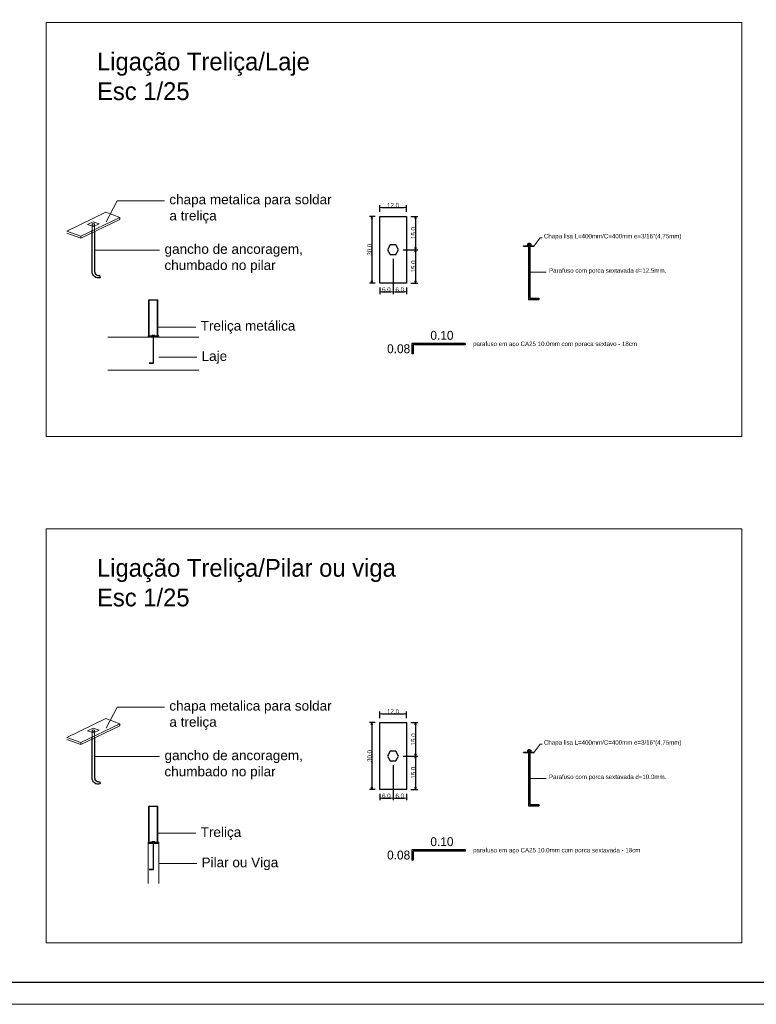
# Model space of a CAD drawing. Header units: millimetres. Extents: x -125 to 300, y 6 to 90.
# Tile 48 of 132: x 80 to 113, y 6 to 50. Entities that reach past the tile are written whole.
import ezdxf

# ---------------------------------------------------------------- set-up
doc = ezdxf.new("R2010")
doc.units = ezdxf.units.MM
doc.layers.get('0').update_dxf_attribs({"lineweight": 0})
for name, color, linetype, lineweight in [('Aux', 7, 'Continuous', 5), ('cota', 1, 'Continuous', 18), ('DT-Forma', 5, 'Continuous', 5), ('HACHURA', 3, 'Continuous', 9), ('LC-Cotas', 7, 'Continuous', 5), ('PISO', 251, 'Continuous', 9), ('TEXTO', 7, 'Continuous', 18), ('Texto carimbo', 7, 'Continuous', 13)]:
    doc.layers.add(name, color=color, linetype=linetype, lineweight=lineweight)
for name, color, linetype in [('DT-ARMADURA', 2, 'Continuous'), ('Ferragens', 14, 'Continuous'), ('MARGINT', 7, 'Continuous'), ('PILARES', 6, 'Continuous')]:
    doc.layers.add(name, color=color, linetype=linetype)
doc.styles.add('tecn', font='arial.ttf')
doc.dimstyles.new('Copy(2) of UM_10.000000', dxfattribs={"dimtxt": 0.2, "dimasz": 0.1, "dimexe": 0.1, "dimexo": 0.2, "dimgap": 0, "dimtad": 1, "dimdec": 1, "dimlfac": 10, "dimzin": 0, "dimdsep": 46, "dimtxsty": 'Standard', "dimblk": 'CLOSEDBLANK', "dimcen": 0.09, "dimdle": 0.1, "dimadec": 1, "dimazin": 2, "dimtfac": 1, "dimtdec": 1, "dimtofl": 0, "dimtmove": 0, "dimatfit": 3, "dimldrblk": 'CLOSEDBLANK', "dimfxl": 0, "dimtolj": 1, "dimarcsym": 0})

# ---------------------------------------------------------------- blocks, each defined once
blk = doc.blocks.new('_ClosedBlank')
at = {"layer": 'PISO', "color": 0, "lineweight": -2}
for p, q in [((-1, 0.17), (0, 0)), ((-1, 0.17), (-1, -0.17)), ((0, 0), (-1, -0.17))]:
    blk.add_line(p, q, dxfattribs=at)
blk = doc.blocks.new('*D344')
at = {"layer": 'Defpoints', "color": 0, "transparency": 16777216}
for p in [(96.388, 18.513), (96.033, 15.513), (96.388, 15.513)]:
    blk.add_point(p, dxfattribs=at)
at = {"layer": 'LC-Cotas', "color": 0, "lineweight": -2, "transparency": 16777216}
for p, q in [((96.188, 18.513), (95.933, 18.513)), ((96.033, 18.413), (96.033, 15.613)), ((96.188, 15.513), (95.933, 15.513))]:
    blk.add_line(p, q, dxfattribs=at)
at = {"layer": 'LC-Cotas', "color": 0, "lineweight": -2, "transparency": 16777216, "xscale": 0.1, "yscale": 0.1, "zscale": 0.1}
for p, rotation in [((96.033, 18.513), 90), ((96.033, 15.513), 270)]:
    blk.add_blockref('_ClosedBlank', p, dxfattribs=dict(at, rotation=rotation))
at = {"layer": 'LC-Cotas', "color": 0, "transparency": 16777216, "insert": (95.933, 17.013), "char_height": 0.2, "attachment_point": 5, "rotation": 90}
blk.add_mtext('\\A1;30.0', dxfattribs=at)
blk = doc.blocks.new('*D345')
at = {"layer": 'Defpoints', "color": 0, "transparency": 16777216}
for p in [(97.588, 18.91), (96.388, 18.513), (97.588, 18.513)]:
    blk.add_point(p, dxfattribs=at)
at = {"layer": 'LC-Cotas', "color": 0, "lineweight": -2, "transparency": 16777216}
for p, q in [((96.388, 18.713), (96.388, 19.01)), ((96.488, 18.91), (97.488, 18.91)), ((97.588, 18.713), (97.588, 19.01))]:
    blk.add_line(p, q, dxfattribs=at)
at = {"layer": 'LC-Cotas', "color": 0, "lineweight": -2, "transparency": 16777216, "xscale": 0.1, "yscale": 0.1, "zscale": 0.1, "rotation": 180}
blk.add_blockref('_ClosedBlank', (96.388, 18.91), dxfattribs=at)
at = {"layer": 'LC-Cotas', "color": 0, "lineweight": -2, "transparency": 16777216, "xscale": 0.1, "yscale": 0.1, "zscale": 0.1}
blk.add_blockref('_ClosedBlank', (97.588, 18.91), dxfattribs=at)
at = {"layer": 'LC-Cotas', "color": 0, "transparency": 16777216, "insert": (96.988, 19.01), "char_height": 0.2, "attachment_point": 5}
blk.add_mtext('\\A1;12.0', dxfattribs=at)
blk = doc.blocks.new('*D346')
at = {"layer": 'Defpoints', "color": 0, "transparency": 16777216}
for p in [(96.988, 16.797), (96.388, 15.513), (96.988, 15.122)]:
    blk.add_point(p, dxfattribs=at)
at = {"layer": 'LC-Cotas', "color": 0, "lineweight": -2, "transparency": 16777216}
for p, q in [((96.988, 16.597), (96.988, 15.022)), ((96.388, 15.313), (96.388, 15.022)), ((96.488, 15.122), (96.888, 15.122))]:
    blk.add_line(p, q, dxfattribs=at)
at = {"layer": 'LC-Cotas', "color": 0, "lineweight": -2, "transparency": 16777216, "xscale": 0.1, "yscale": 0.1, "zscale": 0.1, "rotation": 180}
blk.add_blockref('_ClosedBlank', (96.388, 15.122), dxfattribs=at)
at = {"layer": 'LC-Cotas', "color": 0, "lineweight": -2, "transparency": 16777216, "xscale": 0.1, "yscale": 0.1, "zscale": 0.1}
blk.add_blockref('_ClosedBlank', (96.988, 15.122), dxfattribs=at)
at = {"layer": 'LC-Cotas', "color": 0, "transparency": 16777216, "insert": (96.688, 15.222), "char_height": 0.2, "attachment_point": 5}
blk.add_mtext('\\A1;6.0', dxfattribs=at)
blk = doc.blocks.new('*D347')
at = {"layer": 'Defpoints', "color": 0, "transparency": 16777216}
for p in [(96.988, 16.797), (97.588, 15.513), (97.588, 15.122)]:
    blk.add_point(p, dxfattribs=at)
at = {"layer": 'LC-Cotas', "color": 0, "lineweight": -2, "transparency": 16777216}
for p, q in [((96.988, 16.597), (96.988, 15.022)), ((97.088, 15.122), (97.488, 15.122)), ((97.588, 15.313), (97.588, 15.022))]:
    blk.add_line(p, q, dxfattribs=at)
at = {"layer": 'LC-Cotas', "color": 0, "lineweight": -2, "transparency": 16777216, "xscale": 0.1, "yscale": 0.1, "zscale": 0.1, "rotation": 180}
blk.add_blockref('_ClosedBlank', (96.988, 15.122), dxfattribs=at)
at = {"layer": 'LC-Cotas', "color": 0, "lineweight": -2, "transparency": 16777216, "xscale": 0.1, "yscale": 0.1, "zscale": 0.1}
blk.add_blockref('_ClosedBlank', (97.588, 15.122), dxfattribs=at)
at = {"layer": 'LC-Cotas', "color": 0, "transparency": 16777216, "insert": (97.288, 15.222), "char_height": 0.2, "attachment_point": 5}
blk.add_mtext('\\A1;6.0', dxfattribs=at)
blk = doc.blocks.new('*D348')
at = {"layer": 'Defpoints', "color": 0, "transparency": 16777216}
for p in [(97.588, 18.513), (97.238, 17.013), (98.003, 17.013)]:
    blk.add_point(p, dxfattribs=at)
at = {"layer": 'LC-Cotas', "color": 0, "lineweight": -2, "transparency": 16777216}
for p, q in [((97.788, 18.513), (98.103, 18.513)), ((98.003, 18.413), (98.003, 17.113)), ((97.438, 17.013), (98.103, 17.013))]:
    blk.add_line(p, q, dxfattribs=at)
at = {"layer": 'LC-Cotas', "color": 0, "lineweight": -2, "transparency": 16777216, "xscale": 0.1, "yscale": 0.1, "zscale": 0.1}
for p, rotation in [((98.003, 18.513), 90), ((98.003, 17.013), 270)]:
    blk.add_blockref('_ClosedBlank', p, dxfattribs=dict(at, rotation=rotation))
at = {"layer": 'LC-Cotas', "color": 0, "transparency": 16777216, "insert": (97.903, 17.763), "char_height": 0.2, "attachment_point": 5, "rotation": 90}
blk.add_mtext('\\A1;15.0', dxfattribs=at)
blk = doc.blocks.new('*D349')
at = {"layer": 'Defpoints', "color": 0, "transparency": 16777216}
for p in [(97.238, 17.013), (97.588, 15.513), (98.003, 15.513)]:
    blk.add_point(p, dxfattribs=at)
at = {"layer": 'LC-Cotas', "color": 0, "lineweight": -2, "transparency": 16777216}
for p, q in [((97.438, 17.013), (98.103, 17.013)), ((98.003, 16.913), (98.003, 15.613)), ((97.788, 15.513), (98.103, 15.513))]:
    blk.add_line(p, q, dxfattribs=at)
at = {"layer": 'LC-Cotas', "color": 0, "lineweight": -2, "transparency": 16777216, "xscale": 0.1, "yscale": 0.1, "zscale": 0.1}
for p, rotation in [((98.003, 17.013), 90), ((98.003, 15.513), 270)]:
    blk.add_blockref('_ClosedBlank', p, dxfattribs=dict(at, rotation=rotation))
at = {"layer": 'LC-Cotas', "color": 0, "transparency": 16777216, "insert": (97.903, 16.263), "char_height": 0.2, "attachment_point": 5, "rotation": 90}
blk.add_mtext('\\A1;15.0', dxfattribs=at)
blk = doc.blocks.new('*D350')
at = {"layer": 'Defpoints', "color": 0, "transparency": 16777216}
for p in [(96.388, 41.274), (96.033, 38.274), (96.388, 38.274)]:
    blk.add_point(p, dxfattribs=at)
at = {"layer": 'LC-Cotas', "color": 0, "lineweight": -2, "transparency": 16777216}
for p, q in [((96.188, 41.274), (95.933, 41.274)), ((96.033, 41.174), (96.033, 38.374)), ((96.188, 38.274), (95.933, 38.274))]:
    blk.add_line(p, q, dxfattribs=at)
at = {"layer": 'LC-Cotas', "color": 0, "lineweight": -2, "transparency": 16777216, "xscale": 0.1, "yscale": 0.1, "zscale": 0.1}
for p, rotation in [((96.033, 41.274), 90), ((96.033, 38.274), 270)]:
    blk.add_blockref('_ClosedBlank', p, dxfattribs=dict(at, rotation=rotation))
at = {"layer": 'LC-Cotas', "color": 0, "transparency": 16777216, "insert": (95.933, 39.774), "char_height": 0.2, "attachment_point": 5, "rotation": 90}
blk.add_mtext('\\A1;30.0', dxfattribs=at)
blk = doc.blocks.new('*D351')
at = {"layer": 'Defpoints', "color": 0, "transparency": 16777216}
for p in [(97.588, 41.671), (96.388, 41.274), (97.588, 41.274)]:
    blk.add_point(p, dxfattribs=at)
at = {"layer": 'LC-Cotas', "color": 0, "lineweight": -2, "transparency": 16777216}
for p, q in [((96.388, 41.474), (96.388, 41.771)), ((96.488, 41.671), (97.488, 41.671)), ((97.588, 41.474), (97.588, 41.771))]:
    blk.add_line(p, q, dxfattribs=at)
at = {"layer": 'LC-Cotas', "color": 0, "lineweight": -2, "transparency": 16777216, "xscale": 0.1, "yscale": 0.1, "zscale": 0.1, "rotation": 180}
blk.add_blockref('_ClosedBlank', (96.388, 41.671), dxfattribs=at)
at = {"layer": 'LC-Cotas', "color": 0, "lineweight": -2, "transparency": 16777216, "xscale": 0.1, "yscale": 0.1, "zscale": 0.1}
blk.add_blockref('_ClosedBlank', (97.588, 41.671), dxfattribs=at)
at = {"layer": 'LC-Cotas', "color": 0, "transparency": 16777216, "insert": (96.988, 41.771), "char_height": 0.2, "attachment_point": 5}
blk.add_mtext('\\A1;12.0', dxfattribs=at)
blk = doc.blocks.new('*D352')
at = {"layer": 'Defpoints', "color": 0, "transparency": 16777216}
for p in [(96.988, 39.558), (96.388, 38.274), (96.988, 37.883)]:
    blk.add_point(p, dxfattribs=at)
at = {"layer": 'LC-Cotas', "color": 0, "lineweight": -2, "transparency": 16777216}
for p, q in [((96.988, 39.358), (96.988, 37.783)), ((96.388, 38.074), (96.388, 37.783)), ((96.488, 37.883), (96.888, 37.883))]:
    blk.add_line(p, q, dxfattribs=at)
at = {"layer": 'LC-Cotas', "color": 0, "lineweight": -2, "transparency": 16777216, "xscale": 0.1, "yscale": 0.1, "zscale": 0.1, "rotation": 180}
blk.add_blockref('_ClosedBlank', (96.388, 37.883), dxfattribs=at)
at = {"layer": 'LC-Cotas', "color": 0, "lineweight": -2, "transparency": 16777216, "xscale": 0.1, "yscale": 0.1, "zscale": 0.1}
blk.add_blockref('_ClosedBlank', (96.988, 37.883), dxfattribs=at)
at = {"layer": 'LC-Cotas', "color": 0, "transparency": 16777216, "insert": (96.688, 37.983), "char_height": 0.2, "attachment_point": 5}
blk.add_mtext('\\A1;6.0', dxfattribs=at)
blk = doc.blocks.new('*D353')
at = {"layer": 'Defpoints', "color": 0, "transparency": 16777216}
for p in [(96.988, 39.558), (97.588, 38.274), (97.588, 37.883)]:
    blk.add_point(p, dxfattribs=at)
at = {"layer": 'LC-Cotas', "color": 0, "lineweight": -2, "transparency": 16777216}
for p, q in [((96.988, 39.358), (96.988, 37.783)), ((97.588, 38.074), (97.588, 37.783)), ((97.088, 37.883), (97.488, 37.883))]:
    blk.add_line(p, q, dxfattribs=at)
at = {"layer": 'LC-Cotas', "color": 0, "lineweight": -2, "transparency": 16777216, "xscale": 0.1, "yscale": 0.1, "zscale": 0.1, "rotation": 180}
blk.add_blockref('_ClosedBlank', (96.988, 37.883), dxfattribs=at)
at = {"layer": 'LC-Cotas', "color": 0, "lineweight": -2, "transparency": 16777216, "xscale": 0.1, "yscale": 0.1, "zscale": 0.1}
blk.add_blockref('_ClosedBlank', (97.588, 37.883), dxfattribs=at)
at = {"layer": 'LC-Cotas', "color": 0, "transparency": 16777216, "insert": (97.288, 37.983), "char_height": 0.2, "attachment_point": 5}
blk.add_mtext('\\A1;6.0', dxfattribs=at)
blk = doc.blocks.new('*D354')
at = {"layer": 'Defpoints', "color": 0, "transparency": 16777216}
for p in [(97.588, 41.274), (97.238, 39.774), (98.003, 39.774)]:
    blk.add_point(p, dxfattribs=at)
at = {"layer": 'LC-Cotas', "color": 0, "lineweight": -2, "transparency": 16777216}
for p, q in [((97.788, 41.274), (98.103, 41.274)), ((98.003, 41.174), (98.003, 39.874)), ((97.438, 39.774), (98.103, 39.774))]:
    blk.add_line(p, q, dxfattribs=at)
at = {"layer": 'LC-Cotas', "color": 0, "lineweight": -2, "transparency": 16777216, "xscale": 0.1, "yscale": 0.1, "zscale": 0.1}
for p, rotation in [((98.003, 41.274), 90), ((98.003, 39.774), 270)]:
    blk.add_blockref('_ClosedBlank', p, dxfattribs=dict(at, rotation=rotation))
at = {"layer": 'LC-Cotas', "color": 0, "transparency": 16777216, "insert": (97.903, 40.524), "char_height": 0.2, "attachment_point": 5, "rotation": 90}
blk.add_mtext('\\A1;15.0', dxfattribs=at)
blk = doc.blocks.new('*D355')
at = {"layer": 'Defpoints', "color": 0, "transparency": 16777216}
for p in [(97.238, 39.774), (97.588, 38.274), (98.003, 38.274)]:
    blk.add_point(p, dxfattribs=at)
at = {"layer": 'LC-Cotas', "color": 0, "lineweight": -2, "transparency": 16777216}
for p, q in [((97.438, 39.774), (98.103, 39.774)), ((98.003, 39.674), (98.003, 38.374)), ((97.788, 38.274), (98.103, 38.274))]:
    blk.add_line(p, q, dxfattribs=at)
at = {"layer": 'LC-Cotas', "color": 0, "lineweight": -2, "transparency": 16777216, "xscale": 0.1, "yscale": 0.1, "zscale": 0.1}
for p, rotation in [((98.003, 39.774), 90), ((98.003, 38.274), 270)]:
    blk.add_blockref('_ClosedBlank', p, dxfattribs=dict(at, rotation=rotation))
at = {"layer": 'LC-Cotas', "color": 0, "transparency": 16777216, "insert": (97.903, 39.024), "char_height": 0.2, "attachment_point": 5, "rotation": 90}
blk.add_mtext('\\A1;15.0', dxfattribs=at)

msp = doc.modelspace()

# ---------------------------------------------------------------- linework, layer by layer
at = {"ltscale": 2}
for p, q in [((84.08347, 41.03265), (84.57863, 41.97556)), ((84.57863, 41.97556), (86.70834, 41.97556)), ((83.56763, 39.74852), (86.48944, 39.74852)), ((84.78031, 39.74852), (84.78031, 39.74852)), ((86.40887, 36.29955), (88.118, 36.29955)), ((86.44887, 34.9371), (88.158, 34.9371)), ((84.08347, 18.27167), (84.57863, 19.21458)), ((84.57863, 19.21458), (86.70834, 19.21458)), ((83.56763, 16.98754), (86.48944, 16.98754)), ((84.78031, 16.98754), (84.78031, 16.98754)), ((86.40887, 13.53856), (88.118, 13.53856)), ((86.44887, 12.17612), (88.158, 12.17612))]:
    msp.add_line(p, q, dxfattribs=at)
at = {"layer": 'Aux'}
msp.add_lwpolyline([(27.14143, 5.85156), (146.04142, 5.85156), (146.04142, 89.95156), (27.14143, 89.95156)], close=True, dxfattribs=at)
at = {"layer": 'DT-ARMADURA'}
for p, q in [((86.01687, 35.90355), (86.01687, 37.51563)), ((86.40087, 35.90355), (86.40087, 37.51563)), ((86.27056, 35.91493), (86.14719, 35.91493)), ((86.14719, 35.91493), (86.14719, 35.89955)), ((86.14719, 35.89955), (86.14719, 35.89955)), ((86.14719, 35.89955), (86.2063, 35.89955)), ((86.2063, 35.89955), (86.2063, 35.89955)), ((86.2063, 35.89955), (86.2063, 35.89955)), ((86.2063, 35.89955), (86.2063, 34.6782)), ((86.21144, 34.67306), (86.21144, 35.89955)), ((86.21144, 35.89955), (86.27056, 35.89955)), ((86.27056, 35.89955), (86.27056, 35.91493)), ((86.2063, 34.6782), (86.01441, 34.6782)), ((86.01441, 34.6782), (86.01441, 34.67306)), ((86.01441, 34.67306), (86.21144, 34.67306)), ((86.01687, 13.14256), (86.01687, 14.75464)), ((86.40087, 13.14256), (86.40087, 14.75464)), ((86.27056, 13.15395), (86.14719, 13.15395)), ((86.14719, 13.15395), (86.14719, 13.13856)), ((86.14719, 13.13856), (86.14719, 13.13856)), ((86.14719, 13.13856), (86.2063, 13.13856)), ((86.2063, 13.13856), (86.2063, 13.13856)), ((86.2063, 13.13856), (86.2063, 13.13856)), ((86.2063, 13.13856), (86.2063, 11.91721)), ((86.21144, 11.91208), (86.21144, 13.13856)), ((86.21144, 13.13856), (86.27056, 13.13856)), ((86.27056, 13.13856), (86.27056, 13.15395)), ((86.2063, 11.91721), (86.01441, 11.91721)), ((86.01441, 11.91721), (86.01441, 11.91208)), ((86.01441, 11.91208), (86.21144, 11.91208))]:
    msp.add_line(p, q, dxfattribs=at)
for points in [[(83.45577, 40.10241), (83.45577, 40.63717)], [(83.56763, 40.59616), (83.56763, 39.74852)], [(83.45577, 17.34142), (83.45577, 17.87618)], [(83.56763, 17.83518), (83.56763, 16.98754)]]:
    msp.add_lwpolyline(points, dxfattribs=at)
for points in [[(83.56763, 40.07854), (83.56763, 38.78881, 0.49484993), (83.78302, 38.62448), (83.81257, 38.51658, -0.49484993), (83.45577, 38.78881), (83.45577, 40.10241)], [(83.56763, 17.31756), (83.56763, 16.02783, 0.49484993), (83.78302, 15.86349), (83.81257, 15.7556, -0.49484993), (83.45577, 16.02783), (83.45577, 17.34142)]]:
    msp.add_lwpolyline(points, format="xyb", dxfattribs=at)
at = {"layer": 'DT-Forma'}
for p, q in [((82.31824, 40.60857), (84.07432, 41.45596)), ((82.94592, 40.37849), (84.702, 41.22589)), ((84.07432, 41.45596), (84.702, 41.22589)), ((84.702, 41.13669), (84.702, 41.22589)), ((82.94592, 40.28929), (84.702, 41.13669)), ((82.31824, 40.60857), (82.94592, 40.37849)), ((82.31824, 40.51936), (82.94592, 40.28929)), ((82.94592, 40.28929), (82.94592, 40.37849)), ((84.16875, 35.83716), (85.96887, 35.83716)), ((85.96887, 35.83716), (86.44887, 35.83716)), ((86.44887, 35.83716), (88.249, 35.83716)), ((84.16875, 34.3628), (88.249, 34.3628)), ((82.31824, 17.84758), (84.07432, 18.69498)), ((84.07432, 18.69498), (84.702, 18.46491)), ((82.94592, 17.61751), (84.702, 18.46491)), ((82.94592, 17.52831), (84.702, 18.37571)), ((84.702, 18.37571), (84.702, 18.46491)), ((82.31824, 17.84758), (82.94592, 17.61751)), ((82.31824, 17.75838), (82.94592, 17.52831)), ((82.94592, 17.52831), (82.94592, 17.61751)), ((85.96887, 11.27605), (85.96887, 13.07618)), ((85.96887, 13.07618), (86.44887, 13.07618)), ((86.44887, 13.07618), (86.44887, 11.27605))]:
    msp.add_line(p, q, dxfattribs=at)
at = {"layer": 'DT-Forma', "color": 1}
for p, q in [((86.44887, 35.89955), (85.96887, 35.89955)), ((85.96887, 35.89955), (85.96887, 35.83716)), ((86.44887, 35.83716), (86.44887, 35.89955)), ((85.96887, 35.83716), (86.44887, 35.83716)), ((86.44887, 13.13856), (85.96887, 13.13856)), ((85.96887, 13.13856), (85.96887, 13.07618)), ((85.96887, 13.07618), (86.44887, 13.07618)), ((86.44887, 13.07618), (86.44887, 13.13856))]:
    msp.add_line(p, q, dxfattribs=at)
for points in [[(83.76757, 40.93159), (83.50604, 41.02746), (83.25517, 40.9064), (83.5167, 40.81054)], [(83.76757, 18.17061), (83.50604, 18.26648), (83.25517, 18.14542), (83.5167, 18.04955)]]:
    msp.add_lwpolyline(points, close=True, dxfattribs=at)
for centre in [(83.51012, 40.91723), (83.51012, 18.15624)]:
    msp.add_ellipse(centre, major_axis=(-0.05753, 0), ratio=0.6, dxfattribs=at)
at = {"layer": 'Ferragens'}
for p, q in [((96.38822, 41.27425), (97.58822, 41.27425)), ((96.38822, 38.27425), (96.38822, 41.27425)), ((97.58822, 41.27425), (97.58822, 38.27425)), ((102.86044, 39.95157), (103.34044, 39.95157)), ((102.86044, 39.93157), (102.86044, 39.95157)), ((102.86044, 39.93157), (103.34044, 39.93157)), ((103.03034, 40.03157), (103.19034, 40.03157)), ((103.03034, 40.03157), (103.03034, 39.95157)), ((103.07034, 40.03157), (103.07034, 39.95157)), ((103.07834, 40.07157), (103.07834, 40.03157)), ((103.07834, 40.07157), (103.14234, 40.07157)), ((103.07834, 40.07157), (103.14234, 40.07157)), ((103.07834, 40.07157), (103.14234, 40.07157)), ((103.07834, 40.07157), (103.14234, 40.07157)), ((103.07834, 39.93157), (103.07834, 37.53157)), ((103.11034, 40.03157), (103.11034, 39.95157)), ((103.14234, 40.07157), (103.14234, 40.03157)), ((103.14234, 39.93157), (103.14234, 37.59557)), ((103.15034, 40.03157), (103.15034, 39.95157)), ((103.19034, 40.03157), (103.19034, 39.95157)), ((103.34044, 39.93157), (103.34044, 39.95157)), ((97.58822, 38.27425), (96.38822, 38.27425)), ((103.07834, 37.53157), (103.54234, 37.53157)), ((103.07834, 37.53151), (103.14234, 37.53151)), ((103.14234, 37.59557), (103.54234, 37.59557)), ((103.54234, 37.59557), (103.54234, 37.53157)), ((100.23259, 35.55771), (97.83259, 35.55771)), ((97.83259, 35.55771), (97.83259, 35.09371)), ((100.23259, 35.49371), (97.89659, 35.49371)), ((97.89659, 35.49371), (97.89659, 35.09371)), ((100.23259, 35.55771), (100.23259, 35.49371)), ((97.89659, 35.09371), (97.83259, 35.09371)), ((96.38822, 18.51326), (97.58822, 18.51326)), ((96.38822, 15.51326), (96.38822, 18.51326)), ((97.58822, 18.51326), (97.58822, 15.51326)), ((103.03034, 17.27059), (103.19034, 17.27059)), ((103.03034, 17.27059), (103.03034, 17.19059)), ((103.07034, 17.27059), (103.07034, 17.19059)), ((103.07834, 17.31059), (103.07834, 17.27059)), ((103.07834, 17.31059), (103.14234, 17.31059)), ((103.07834, 17.31059), (103.14234, 17.31059)), ((103.07834, 17.31059), (103.14234, 17.31059)), ((103.07834, 17.31059), (103.14234, 17.31059)), ((103.11034, 17.27059), (103.11034, 17.19059)), ((103.14234, 17.31059), (103.14234, 17.27059)), ((103.15034, 17.27059), (103.15034, 17.19059)), ((103.19034, 17.27059), (103.19034, 17.19059)), ((102.86044, 17.19059), (103.34044, 17.19059)), ((102.86044, 17.17059), (102.86044, 17.19059)), ((102.86044, 17.17059), (103.34044, 17.17059)), ((103.07834, 17.17059), (103.07834, 14.77059)), ((103.14234, 17.17059), (103.14234, 14.83459)), ((103.34044, 17.17059), (103.34044, 17.19059)), ((97.58822, 15.51326), (96.38822, 15.51326)), ((103.07834, 14.77059), (103.54234, 14.77059)), ((103.07834, 14.77053), (103.14234, 14.77053)), ((103.14234, 14.83459), (103.54234, 14.83459)), ((103.54234, 14.83459), (103.54234, 14.77059)), ((100.23259, 12.79673), (97.83259, 12.79673)), ((97.83259, 12.79673), (97.83259, 12.33273)), ((100.23259, 12.73273), (97.89659, 12.73273)), ((97.89659, 12.73273), (97.89659, 12.33273)), ((100.23259, 12.79673), (100.23259, 12.73273)), ((97.89659, 12.33273), (97.83259, 12.33273))]:
    msp.add_line(p, q, dxfattribs=at)
for points in [[(96.86322, 39.99075), (96.73822, 39.77425), (96.86322, 39.55774), (97.11322, 39.55774), (97.23822, 39.77425), (97.11322, 39.99075)], [(96.86322, 17.22977), (96.73822, 17.01326), (96.86322, 16.79676), (97.11322, 16.79676), (97.23822, 17.01326), (97.11322, 17.22977)]]:
    msp.add_lwpolyline(points, close=True, dxfattribs=at)
at = {"layer": 'HACHURA'}
for p, q in [((86.01287, 37.33503), (86.01287, 37.51563)), ((86.01287, 37.51563), (86.40487, 37.51563)), ((86.40487, 37.33503), (86.40487, 37.51563)), ((86.01287, 35.90355), (86.01287, 36.03371)), ((86.01287, 35.90355), (86.14719, 35.90355)), ((86.27056, 35.90355), (86.40487, 35.90355)), ((86.40487, 35.90355), (86.40487, 36.03371)), ((86.01287, 14.57404), (86.01287, 14.75464)), ((86.01287, 14.75464), (86.40487, 14.75464)), ((86.40487, 14.57404), (86.40487, 14.75464)), ((86.01287, 13.14256), (86.01287, 13.27272)), ((86.01287, 13.14256), (86.14719, 13.14256)), ((86.27056, 13.14256), (86.40487, 13.14256)), ((86.40487, 13.14256), (86.40487, 13.27272))]:
    msp.add_line(p, q, dxfattribs=at)
for points in [[(81.38782, 49.98683), (112.66493, 49.98683), (112.66493, 31.37257), (81.38782, 31.37257)], [(81.38782, 27.22585), (112.66493, 27.22585), (112.66493, 8.61159), (81.38782, 8.61159)]]:
    msp.add_lwpolyline(points, close=True, dxfattribs=at)
at = {"layer": 'HACHURA', "ltscale": 2}
for points in [[(83.45577, 40.918), (83.45577, 40.63717)], [(83.56763, 40.918), (83.56763, 40.59616)], [(83.45577, 18.15701), (83.45577, 17.87618)], [(83.56763, 18.15701), (83.56763, 17.83518)]]:
    msp.add_lwpolyline(points, dxfattribs=at)
at = {"layer": 'MARGINT'}
msp.add_lwpolyline([(30.14142, 6.85151), (145.04023, 6.85156), (145.04023, 88.95156), (30.14142, 88.95151)], close=True, dxfattribs=at)
at = {"layer": 'PILARES'}
for p, q in [((86.00887, 35.89955), (86.00887, 37.51963)), ((86.00887, 37.51963), (86.40887, 37.51963)), ((86.40887, 35.89955), (86.40887, 37.51963)), ((86.00887, 35.89955), (86.14719, 35.89955)), ((86.27056, 35.89955), (86.40887, 35.89955)), ((86.00887, 13.13856), (86.00887, 14.75864)), ((86.00887, 14.75864), (86.40887, 14.75864)), ((86.40887, 13.13856), (86.40887, 14.75864)), ((86.00887, 13.13856), (86.14719, 13.13856)), ((86.27056, 13.13856), (86.40887, 13.13856))]:
    msp.add_line(p, q, dxfattribs=at)
at = {"layer": 'TEXTO'}
for p, q in [((103.34044, 39.95157), (103.6096, 40.30785)), ((103.6096, 40.30785), (103.68656, 40.30785)), ((103.13244, 38.76357), (103.87715, 38.76063)), ((103.34044, 17.19059), (103.6096, 17.54687)), ((103.6096, 17.54687), (103.68656, 17.54687)), ((103.13244, 16.00259), (103.87715, 15.99965))]:
    msp.add_line(p, q, dxfattribs=at)

# ---------------------------------------------------------------- texts
at = {"style": 'tecn'}
for s, height, p in [('chapa metalica para soldar', 0.4352928, (86.92664, 41.8153)), ('a treliça ', 0.435293, (86.9302, 41.08981)), ('gancho de ancoragem,', 0.4352928, (86.7119, 39.58826)), ('chumbado no pilar ', 0.4352928, (86.70774, 38.86277)), ('Treliça metálica', 0.4352928, (88.33779, 36.1375)), ('Laje', 0.435293, (88.37779, 34.77506)), ('chapa metalica para soldar', 0.4352928, (86.92664, 19.05432)), ('a treliça ', 0.435293, (86.9302, 18.32883)), ('gancho de ancoragem,', 0.4352928, (86.7119, 16.82727)), ('chumbado no pilar ', 0.4352928, (86.70774, 16.10179)), ('Treliça', 0.435293, (88.33779, 13.37652)), ('Pilar ou Viga ', 0.4352928, (88.37779, 12.01407))]:
    msp.add_text(s, height=height, dxfattribs=at).set_placement(p)
at = {"layer": 'cota'}
for s, p in [('0.10', (98.66592, 35.72438)), ('0.08', (96.71917, 35.12259)), ('0.10', (98.66592, 12.96339)), ('0.08', (96.71917, 12.36161))]:
    msp.add_text(s, height=0.4, dxfattribs=at).set_placement(p)
at = {"layer": 'Texto carimbo'}
for s, height, p in [('Ligação Treliça/Laje', 0.8, (83.6753, 47.83507)), ('Esc 1/25', 0.8, (83.6753, 46.50173)), ('Chapa lisa L=400mm/C=400mm e=3/16"(4,75mm)', 0.2, (103.77317, 40.28502)), ('Parafuso com porca sextavada d=12.5mm.', 0.2, (104.00224, 38.73781)), ('parafuso em aço CA25 10.0mm com poraca sextavo - 18cm', 0.2, (100.58906, 35.44203)), ('Ligação Treliça/Pilar ou viga ', 0.8, (83.6753, 25.07408)), ('Esc 1/25', 0.8, (83.6753, 23.74075)), ('Chapa lisa L=400mm/C=400mm e=3/16"(4,75mm)', 0.2, (103.77317, 17.52404)), ('Parafuso com porca sextavada d=10.0mm.', 0.2, (104.00224, 15.97682)), ('parafuso em aço CA25 10.0mm com porca sextavada - 18cm', 0.2, (100.58906, 12.68105))]:
    msp.add_text(s, height=height, dxfattribs=at).set_placement(p)

# ---------------------------------------------------------------- dimensions: what is measured, and where the dimension line sits
at = {"layer": 'LC-Cotas'}
for base, p1, p2, picture, middle in [((97.58822, 41.67132), (96.38822, 41.27425), (97.58822, 41.27425), '*D351', (96.98822, 41.77132)), ((96.98822, 37.88295), (96.38822, 38.27425), (96.98822, 39.55774), '*D352', (96.68822, 37.98295)), ((97.58822, 18.91033), (96.38822, 18.51326), (97.58822, 18.51326), '*D345', (96.98822, 19.01033)), ((96.98822, 15.12197), (96.38822, 15.51326), (96.98822, 16.79676), '*D346', (96.68822, 15.22197))]:
    dim = msp.add_linear_dim(base=base, p1=p1, p2=p2, dimstyle='Copy(2) of UM_10.000000', dxfattribs=at)
    dim.commit()
    dim.dimension.update_dxf_attribs({"geometry": picture, "text_midpoint": middle})
for base, p1, p2, picture, middle in [((96.03342, 38.27425), (96.38822, 41.27425), (96.38822, 38.27425), '*D350', (95.93342, 39.77425)), ((98.00282, 39.77425), (97.58822, 41.27425), (97.23822, 39.77425), '*D354', (97.90282, 40.52425)), ((98.00282, 38.27425), (97.23822, 39.77425), (97.58822, 38.27425), '*D355', (97.90282, 39.02425)), ((96.03342, 15.51326), (96.38822, 18.51326), (96.38822, 15.51326), '*D344', (95.93342, 17.01326)), ((98.00282, 17.01326), (97.58822, 18.51326), (97.23822, 17.01326), '*D348', (97.90282, 17.76326)), ((98.00282, 15.51326), (97.23822, 17.01326), (97.58822, 15.51326), '*D349', (97.90282, 16.26326))]:
    dim = msp.add_linear_dim(base=base, p1=p1, p2=p2, angle=90, dimstyle='Copy(2) of UM_10.000000', dxfattribs=at)
    dim.commit()
    dim.dimension.update_dxf_attribs({"geometry": picture, "text_midpoint": middle})
for base, p1, p2, picture, middle in [((97.58822, 37.88295), (96.98822, 39.55774), (97.58822, 38.27425), '*D353', (97.28822, 37.98295)), ((97.58822, 15.12197), (96.98822, 16.79676), (97.58822, 15.51326), '*D347', (97.28822, 15.22197))]:
    dim = msp.add_linear_dim(base=base, p1=p1, p2=p2, dimstyle='Copy(2) of UM_10.000000', override={"dimtmove": 1}, dxfattribs=at)
    dim.commit()
    dim.dimension.update_dxf_attribs({"geometry": picture, "text_midpoint": middle})

doc.saveas('drawing.dxf')
